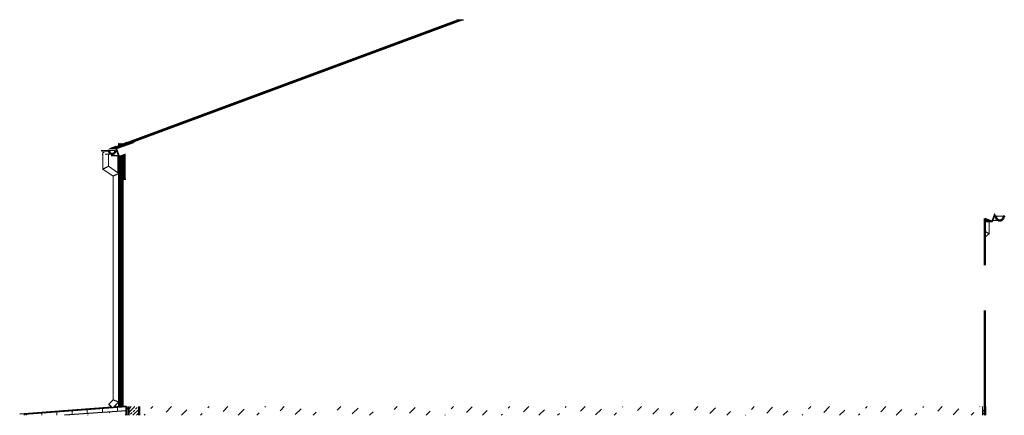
# Model space of a CAD drawing. Header units: millimetres. Extents: x 7468 to 26939, y -171 to 7656.
import ezdxf

# ---------------------------------------------------------------- set-up
doc = ezdxf.new("R2010")
doc.units = ezdxf.units.MM
for name, color, linetype, lineweight in [('A-FLOR', 192, 'Continuous', 25), ('A-FLOR-MCUT', 51, 'Continuous', 25), ('A-FLOR-PATT', 8, 'Continuous', 35), ('A-GENM', 13, 'Continuous', 25), ('A-GLAZ', 151, 'Continuous', 25), ('A-ROOF', 132, 'Continuous', 25), ('A-ROOF-MCUT', 132, 'Continuous', 50), ('A-ROOF-OTLN', 132, 'Continuous', 20), ('A-ROOF-PATT', 132, 'Continuous', 35), ('A-WALL', 113, 'Continuous', 25), ('A-WALL-PATT', 111, 'Continuous', 25)]:
    doc.layers.add(name, color=color, linetype=linetype, lineweight=lineweight)
pattern_1 = [(45, (-13696.22, 0), (-71.842, 299.9406), [161.29, -161.29])]
pattern_2 = [(45, (-13696.22, 0), (-106.066, 106.066), []), (135, (-13696.22, 0), (-106.066, -106.066), [])]

# ---------------------------------------------------------------- blocks, each defined once
blk = doc.blocks.new('AR Okno 3_1 - 270x90-1598354-Elewacja wschodnia')
at = {"layer": 'A-GLAZ', "color": 7, "lineweight": 20}
for p, q in [((9423, 1830), (9443, 1830)), ((9423, 1070), (9443, 1070))]:
    blk.add_line(p, q, dxfattribs=at)
blk = doc.blocks.new('AR Okno 3_1 - 270x90-V1-Elewacja wschodnia')
at = {"layer": 'A-GLAZ', "color": 7, "lineweight": 20}
for p, q in [((9422, 3630), (9443, 3630)), ((9423, 2870), (9443, 2870))]:
    blk.add_line(p, q, dxfattribs=at)
blk = doc.blocks.new('Rura spustowa- ściana - 110-1663981-Elewacja wschodnia')
at = {"layer": 'A-GENM', "color": 7, "lineweight": 20}
for p, q in [((26643, 3418), (26643, 3665)), ((26553, 3354), (26643, 3417))]:
    blk.add_line(p, q, dxfattribs=at)
for points, knots in [([(26593, 3446), (26589, 3449), (26579, 3454), (26567, 3459), (26559, 3464), (26555, 3465), (26553, 3466)], [0, 0, 0, 0, 0.0833333, 0.1666667, 0.2083333, 0.25, 0.25, 0.25, 0.25]), ([(26643, 3417), (26643, 3417), (26643, 3418), (26639, 3421), (26632, 3425), (26626, 3429), (26620, 3432), (26614, 3435), (26605, 3440), (26598, 3444), (26593, 3446)], [0.5, 0.5, 0.5, 0.5, 0.5833333, 0.6666667, 0.75, 0.7916667, 0.8333333, 0.875, 0.9166667, 1, 1, 1, 1])]:
    blk.add_open_spline(points, degree=3, knots=knots, dxfattribs=at)
blk = doc.blocks.new('Rura spustowa- ściana - 110-1655881-Elewacja wschodnia')
at = {"layer": 'A-GENM', "color": 7, "lineweight": 20}
for p, q in [((9114, 5029), (9114, 4701)), ((9114, 5029), (9138, 5029)), ((9224, 4758), (9224, 4997)), ((9114, 4701), (9313, 4561)), ((9423, 4618), (9224, 4758)), ((9313, 4561), (9313, 135)), ((9423, 89), (9423, 4618)), ((9313, 135), (9229, 51)), ((9323, -11), (9423, 89))]:
    blk.add_line(p, q, dxfattribs=at)
at = {"layer": 'A-GENM', "color": 250}
blk.add_line((9368, -7), (9368, 34), dxfattribs=at)
at = {"layer": 'A-GENM', "color": 7, "lineweight": 20}
for start_param, end_param in [(4.645914, 7.787507), (1.504322, 2.208643), (3.941593, 4.645914)]:
    blk.add_ellipse((9268, 12), major_axis=(-39, 38.8), ratio=0.066279, start_param=start_param, end_param=end_param, dxfattribs=at)
for points, knots in [([(9174, 4729), (9169, 4727), (9159, 4722), (9148, 4716), (9139, 4712), (9131, 4708), (9123, 4704), (9116, 4701), (9114, 4700), (9114, 4701), (9114, 4701)], [0, 0, 0, 0, 0.0833333, 0.1666667, 0.2083333, 0.25, 0.3333333, 0.4166667, 0.5, 0.5298801, 0.5298801, 0.5298801, 0.5298801]), ([(9223, 4758), (9224, 4758), (9223, 4757), (9219, 4754), (9213, 4750), (9206, 4747), (9201, 4744), (9194, 4740), (9186, 4735), (9179, 4732), (9174, 4729)], [0.5, 0.5, 0.5, 0.5, 0.5833333, 0.6666667, 0.75, 0.7916667, 0.8333333, 0.875, 0.9166667, 1, 1, 1, 1]), ([(9373, 4589), (9368, 4587), (9358, 4582), (9347, 4576), (9338, 4572), (9331, 4568), (9322, 4564), (9316, 4561), (9313, 4560), (9313, 4561), (9313, 4561)], [0, 0, 0, 0, 0.0833333, 0.1666667, 0.2083333, 0.25, 0.3333333, 0.4166667, 0.5, 0.5298801, 0.5298801, 0.5298801, 0.5298801]), ([(9422, 4618), (9423, 4618), (9423, 4617), (9418, 4614), (9412, 4610), (9405, 4607), (9400, 4603), (9394, 4600), (9385, 4595), (9378, 4592), (9373, 4589)], [0.5, 0.5, 0.5, 0.5, 0.5833333, 0.6666667, 0.75, 0.7916667, 0.8333333, 0.875, 0.9166667, 1, 1, 1, 1]), ([(9373, 112), (9368, 114), (9358, 118), (9347, 123), (9338, 126), (9331, 129), (9322, 132), (9316, 134), (9313, 135), (9313, 135), (9313, 135)], [0, 0, 0, 0, 0.0833333, 0.1666667, 0.2083333, 0.25, 0.3333333, 0.4166667, 0.5, 0.5298801, 0.5298801, 0.5298801, 0.5298801]), ([(9422, 89), (9423, 89), (9423, 90), (9418, 92), (9412, 95), (9405, 98), (9398, 101), (9387, 106), (9378, 110), (9373, 112)], [0.5, 0.5, 0.5, 0.5, 0.5833333, 0.6666667, 0.75, 0.7916667, 0.8333333, 0.9166667, 1, 1, 1, 1])]:
    blk.add_open_spline(points, degree=3, knots=knots, dxfattribs=at)

msp = doc.modelspace()

# ---------------------------------------------------------------- hatches: boundary and pattern name
at = {"layer": 'A-FLOR-PATT', "lineweight": 20}
h = msp.add_hatch(dxfattribs=at)
h.set_pattern_fill('FP_6', style=0, pattern_type=2)
h.set_pattern_definition([(90, (-13696.22, 0), (-300, 2e-14), [])])
h.paths.add_polyline_path([(7564, -171), (8355, -171), (9578, -80), (9578, 0), (7564, -150)], flags=0)
h = msp.add_hatch(dxfattribs=at)
h.set_pattern_fill('FP_5', color=5, style=0, pattern_type=2)
h.set_pattern_definition(pattern_1)
h.paths.add_polyline_path([(26513, -171), (26513, 0), (9629, 0), (9629, -171), (26322, -171)], flags=0)
h = msp.add_hatch(dxfattribs=at)
h.set_pattern_fill('FP_5', color=5, style=0, pattern_type=2)
h.set_pattern_definition(pattern_1)
h.paths.add_polyline_path([(9578, -171), (9578, -80), (8355, -171), (9484, -171)], flags=0)
at = {"layer": 'A-ROOF-PATT', "lineweight": 20}
h = msp.add_hatch(dxfattribs=at)
h.set_pattern_fill('FP_4', style=0, pattern_type=2)
h.set_pattern_definition([(20.387, (9526.921, 5197.394), (-18.7464435, 0.000534), [])])
h.paths.add_polyline_path([(9241, 5106), (9381, 5107), (9810, 5265), (16244, 7656), (16114, 7656), (9600, 5235), (9592, 5235), (9587, 5234), (9514, 5207), (9413, 5207), (9413, 5164), (9376, 5152), (9365, 5152), (9253, 5111)], flags=0)
h = msp.add_hatch(dxfattribs=at)
h.set_pattern_fill('FP_2', color=41, style=0, pattern_type=2)
h.set_pattern_definition([(45, (-13696.22, 0), (-141.4214, 141.4214), []), (135, (-13696.22, 0), (-141.4214, -141.4214), [])])
h.paths.add_polyline_path([(26702, 3665), (26754, 3806), (26747, 3809), (26697, 3673), (26552, 3727), (26553, 3720), (26679, 3673)], flags=0)
h.paths.add_polyline_path([(9430, 4965), (9433, 4966), (9381, 5106), (9378, 5106), (9419, 4994)], flags=0)
h = msp.add_hatch(dxfattribs=at)
h.set_pattern_fill('FP_3', style=0, pattern_type=2)
h.set_pattern_definition([(159.613, (14436.679, 8130.901), (14.1961734, -12.243276), [])])
h.paths.add_polyline_path([(26553, 3665), (26702, 3665), (26553, 3720), (26553, 3673)], flags=0)
at = {"layer": 'A-WALL-PATT', "lineweight": 20}
h = msp.add_hatch(dxfattribs=at)
h.set_pattern_fill('FP_1', style=0, pattern_type=2)
h.set_pattern_definition([(90, (11730.001, 0), (-18.747, 1e-15), [])])
h.paths.add_polyline_path([(9511, 0), (9511, 4500), (9567, 4500), (9567, 5009), (9435, 4960), (9433, 4966), (9430, 4965), (9394, 4965), (9394, 4637), (9422, 4617), (9422, 3700), (9443, 3700), (9443, 2800), (9423, 2800), (9423, 1900), (9443, 1900), (9443, 1000), (9423, 1000), (9423, 0), (9484, 0)], flags=0)
h = msp.add_hatch(dxfattribs=at)
h.set_pattern_fill('FP_7', color=41, style=0, pattern_type=2)
h.set_pattern_definition(pattern_2)
h.paths.add_polyline_path([(9599, -171), (9629, -171), (9629, 0), (9578, 0), (9578, -171)], flags=0)
h = msp.add_hatch(dxfattribs=at)
h.set_pattern_fill('FP_8', color=5, style=0, pattern_type=2)
h.set_pattern_definition([(45, (-13696.22, 0), (-67.35192, 67.35192), []), (45, (-13628.87, 0), (-67.35192, 67.35192), [47.625, -23.812])])
h.paths.add_polyline_path([(9714, -171), (9830, -171), (9830, 0), (9629, 0), (9629, -171)], flags=0)
h = msp.add_hatch(dxfattribs=at)
h.set_pattern_fill('FP_7', color=41, style=0, pattern_type=2)
h.set_pattern_definition(pattern_2)
h.paths.add_polyline_path([(26552, -171), (26563, -171), (26563, 0), (26513, 0), (26513, -171), (26548, -171)], flags=0)

# ---------------------------------------------------------------- linework, layer by layer
at = {"layer": 'A-FLOR', "color": 50, "lineweight": 35}
for p, q in [((9578, 0), (7564, -150)), ((9578, -171), (9578, 0)), ((9629, 0), (9629, -171)), ((7564, -150), (7564, -171))]:
    msp.add_line(p, q, dxfattribs=at)
at = {"layer": 'A-FLOR', "color": 250}
for p, q in [((9464, 0), (9323, -11)), ((9567, 0), (9464, 0)), ((9290, -13), (7468, -150)), ((7562, -150), (7564, -150))]:
    msp.add_line(p, q, dxfattribs=at)
at = {"layer": 'A-FLOR-MCUT', "color": 250}
for p, q in [((26513, -171), (26513, 0)), ((9578, -80), (8355, -171))]:
    msp.add_line(p, q, dxfattribs=at)
at = {"layer": 'A-ROOF', "color": 250}
for p, q in [((16114, 7656), (16244, 7656)), ((9241, 5106), (9378, 5106)), ((9430, 4965), (9274, 4965)), ((26553, 3665), (26702, 3665))]:
    msp.add_line(p, q, dxfattribs=at)
at = {"layer": 'A-ROOF', "color": 50, "lineweight": 35}
for p, q in [((9730, 5236), (9378, 5106)), ((9378, 5106), (9430, 4965)), ((9430, 4965), (9433, 4966)), ((26553, 3720), (26702, 3665)), ((26702, 3665), (26754, 3806)), ((26754, 3806), (26747, 3809))]:
    msp.add_line(p, q, dxfattribs=at)
at = {"layer": 'A-ROOF-MCUT', "color": 10}
for p, q in [((9357, 5066), (9354, 5066)), ((9354, 5066), (9354, 5056)), ((9357, 5056), (9357, 5066)), ((9223, 5058), (9226, 5058)), ((9237, 5058), (9237, 5056)), ((9240, 5056), (9240, 5058)), ((26777, 3766), (26774, 3766)), ((26774, 3766), (26774, 3756)), ((26777, 3756), (26777, 3766)), ((26922, 3758), (26922, 3756)), ((26925, 3756), (26925, 3758)), ((26936, 3758), (26939, 3758))]:
    msp.add_line(p, q, dxfattribs=at)
at = {"layer": 'A-ROOF-MCUT', "color": 10, "flags": 128}
for points in [[(9240, 5058), (9240, 5060), (9239, 5062), (9238, 5064), (9236, 5066), (9234, 5066), (9232, 5067), (9230, 5067), (9228, 5066), (9226, 5066), (9225, 5064), (9224, 5062), (9223, 5060), (9223, 5058)], [(9226, 5058), (9226, 5060), (9226, 5061), (9227, 5062), (9228, 5063), (9229, 5064), (9231, 5064), (9232, 5064), (9233, 5064), (9234, 5063), (9236, 5062), (9236, 5061), (9237, 5060), (9237, 5058)], [(9237, 5056), (9239, 5042), (9244, 5028), (9252, 5016), (9263, 5007), (9276, 5000), (9290, 4996), (9304, 4996), (9319, 5000), (9331, 5007), (9342, 5016), (9351, 5028), (9356, 5042), (9357, 5056)], [(9354, 5056), (9353, 5042), (9348, 5029), (9340, 5018), (9330, 5009), (9317, 5003), (9304, 4999), (9290, 4999), (9277, 5003), (9265, 5009), (9254, 5018), (9246, 5029), (9242, 5042), (9240, 5056)], [(26774, 3756), (26776, 3738), (26783, 3721), (26793, 3706), (26807, 3694), (26823, 3686), (26840, 3681), (26859, 3681), (26876, 3686), (26892, 3694), (26906, 3706), (26916, 3721), (26923, 3738), (26925, 3756)], [(26922, 3756), (26920, 3739), (26914, 3722), (26904, 3708), (26891, 3697), (26875, 3689), (26858, 3684), (26841, 3684), (26824, 3689), (26808, 3697), (26795, 3708), (26785, 3722), (26779, 3739), (26777, 3756)], [(26939, 3758), (26939, 3760), (26938, 3762), (26937, 3764), (26935, 3766), (26934, 3766), (26932, 3767), (26929, 3767), (26927, 3766), (26926, 3766), (26924, 3764), (26923, 3762), (26922, 3760), (26922, 3758)], [(26925, 3758), (26925, 3760), (26925, 3761), (26926, 3762), (26927, 3763), (26928, 3764), (26930, 3764), (26931, 3764), (26932, 3764), (26934, 3763), (26935, 3762), (26935, 3761), (26936, 3760), (26936, 3758)]]:
    msp.add_lwpolyline(points, dxfattribs=at)
at = {"layer": 'A-ROOF-OTLN', "color": 7}
for p, q in [((9231, 5067), (9080, 5067)), ((9354, 5066), (9235, 5066)), ((9223, 5058), (9086, 5058)), ((9102, 4996), (9114, 4996)), ((9155, 4996), (9297, 4996)), ((26739, 3766), (26774, 3766)), ((26930, 3767), (26740, 3767)), ((26925, 3758), (26936, 3758)), ((26708, 3681), (26849, 3681))]:
    msp.add_line(p, q, dxfattribs=at)
at = {"layer": 'A-WALL', "color": 250}
for p, q in [((9511, 0), (9511, 4500)), ((9511, 4500), (9567, 4500)), ((9423, 3700), (9443, 3700)), ((9443, 3700), (9443, 2800)), ((9443, 2800), (9423, 2800)), ((9423, 1900), (9443, 1900)), ((9443, 1900), (9443, 1000)), ((9443, 1000), (9423, 1000)), ((9423, 0), (9511, 0)), ((9567, 0), (9423, 0))]:
    msp.add_line(p, q, dxfattribs=at)
at = {"layer": 'A-WALL', "color": 10, "lineweight": 50}
for p, q in [((26553, 2800), (26553, 3720)), ((26553, 0), (26553, 1900)), ((9578, 0), (9578, -171)), ((9830, -171), (9830, 0)), ((26563, 0), (26552, 0)), ((26563, -171), (26563, 0))]:
    msp.add_line(p, q, dxfattribs=at)
at = {"layer": 'A-WALL', "color": 7, "lineweight": 20}
for p, q in [((9629, -171), (9629, 0)), ((26513, 0), (26513, -171))]:
    msp.add_line(p, q, dxfattribs=at)

# ---------------------------------------------------------------- block references
at = {"layer": 'A-GENM', "color": 250}
for name in ['Rura spustowa- ściana - 110-1655881-Elewacja wschodnia', 'Rura spustowa- ściana - 110-1663981-Elewacja wschodnia']:
    msp.add_blockref(name, (0, 0), dxfattribs=at)
at = {"layer": 'A-GLAZ', "color": 250}
for name in ['AR Okno 3_1 - 270x90-V1-Elewacja wschodnia', 'AR Okno 3_1 - 270x90-1598354-Elewacja wschodnia']:
    msp.add_blockref(name, (0, 0), dxfattribs=at)

doc.saveas('drawing.dxf')
